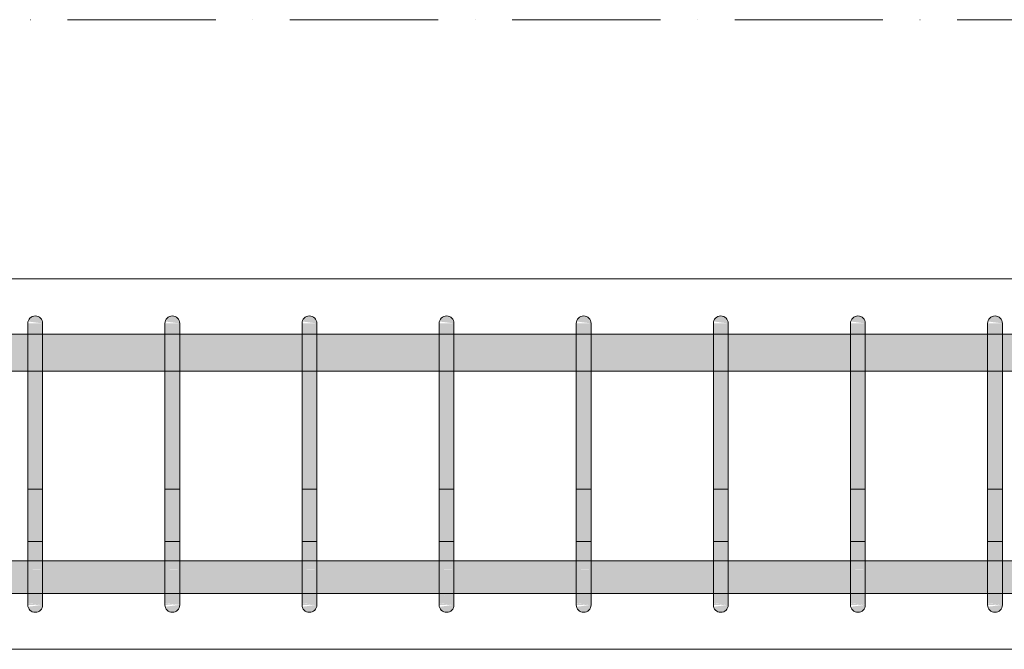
# Model space of a CAD drawing. Header units: millimetres. Extents: x -25607 to 9385, y 1894 to 10168.
# Tile 34 of 181: x -16933 to -16269, y 8670 to 9095. Entities that reach past the tile are written whole.
import ezdxf

# ---------------------------------------------------------------- set-up
doc = ezdxf.new("R2010")
doc.units = ezdxf.units.MM
doc.linetypes.add('Čerchovaná', pattern=[150, 100, -25, 0, -25])
for name, color, linetype, lineweight in [('A-FLOR-LEVL', 51, 'Continuous', 5), ('S-BEAM', 12, 'Continuous', 9), ('S-RBAR', 171, 'Continuous', 5)]:
    doc.layers.add(name, color=color, linetype=linetype, lineweight=lineweight)

msp = doc.modelspace()

# ---------------------------------------------------------------- hatches: boundary and pattern name
at = {"layer": 'S-RBAR'}
for points in [[(-16917.82, 8890), (-16917.99, 8891.29), (-16918.49, 8892.5), (-16919.28, 8893.54), (-16920.32, 8894.33), (-16921.52, 8894.83), (-16922.82, 8895), (-16924.11, 8894.83), (-16925.32, 8894.33), (-16926.35, 8893.54), (-16927.15, 8892.5), (-16927.65, 8891.29), (-16917.99, 8890.02)], [(-16825.27, 8890), (-16825.44, 8891.29), (-16825.94, 8892.5), (-16826.74, 8893.54), (-16827.77, 8894.33), (-16828.98, 8894.83), (-16830.27, 8895), (-16831.57, 8894.83), (-16832.77, 8894.33), (-16833.81, 8893.54), (-16834.6, 8892.5), (-16835.1, 8891.29), (-16825.44, 8890.02)], [(-16732.73, 8890), (-16732.9, 8891.29), (-16733.4, 8892.5), (-16734.19, 8893.54), (-16735.23, 8894.33), (-16736.43, 8894.83), (-16737.73, 8895), (-16739.02, 8894.83), (-16740.23, 8894.33), (-16741.26, 8893.54), (-16742.06, 8892.5), (-16742.56, 8891.29), (-16732.9, 8890.02)], [(-16640.18, 8890), (-16640.35, 8891.29), (-16640.85, 8892.5), (-16641.65, 8893.54), (-16642.68, 8894.33), (-16643.89, 8894.83), (-16645.18, 8895), (-16646.48, 8894.83), (-16647.68, 8894.33), (-16648.72, 8893.54), (-16649.51, 8892.5), (-16650.01, 8891.29), (-16640.35, 8890.02)], [(-16547.64, 8890), (-16547.81, 8891.29), (-16548.31, 8892.5), (-16549.1, 8893.54), (-16550.14, 8894.33), (-16551.34, 8894.83), (-16552.64, 8895), (-16553.93, 8894.83), (-16555.14, 8894.33), (-16556.17, 8893.54), (-16556.97, 8892.5), (-16557.47, 8891.29), (-16547.81, 8890.02)], [(-16455.09, 8890), (-16455.26, 8891.29), (-16455.76, 8892.5), (-16456.56, 8893.54), (-16457.59, 8894.33), (-16458.8, 8894.83), (-16460.09, 8895), (-16461.38, 8894.83), (-16462.59, 8894.33), (-16463.63, 8893.54), (-16464.42, 8892.5), (-16464.92, 8891.29), (-16455.26, 8890.02)], [(-16362.55, 8890), (-16362.72, 8891.29), (-16363.22, 8892.5), (-16364.01, 8893.54), (-16365.05, 8894.33), (-16366.25, 8894.83), (-16367.55, 8895), (-16368.84, 8894.83), (-16370.05, 8894.33), (-16371.08, 8893.54), (-16371.88, 8892.5), (-16372.38, 8891.29), (-16362.72, 8890.02)], [(-16270, 8890), (-16270.17, 8891.29), (-16270.67, 8892.5), (-16271.46, 8893.54), (-16272.5, 8894.33), (-16273.71, 8894.83), (-16275, 8895), (-16276.29, 8894.83), (-16277.5, 8894.33), (-16278.54, 8893.54), (-16279.33, 8892.5), (-16279.83, 8891.29), (-16270.17, 8890.02)], [(-16917.82, 8865), (-16917.82, 8890), (-16927.82, 8890), (-16927.82, 8865)], [(-16825.27, 8865), (-16825.27, 8890), (-16835.27, 8890), (-16835.27, 8865)], [(-16732.73, 8865), (-16732.73, 8890), (-16742.73, 8890), (-16742.73, 8865)], [(-16640.18, 8865), (-16640.18, 8890), (-16650.18, 8890), (-16650.18, 8865)], [(-16547.64, 8865), (-16547.64, 8890), (-16557.64, 8890), (-16557.64, 8865)], [(-16455.09, 8865), (-16455.09, 8890), (-16465.09, 8890), (-16465.09, 8865)], [(-16362.55, 8865), (-16362.55, 8890), (-16372.55, 8890), (-16372.55, 8865)], [(-16270, 8865), (-16270, 8890), (-16280, 8890), (-16280, 8865)], [(-16927.82, 8725), (-16917.82, 8725), (-16917.82, 8865), (-16927.82, 8865), (-16927.82, 8741.44)], [(-16826.57, 8725), (-16825.27, 8725), (-16825.27, 8865), (-16835.27, 8865), (-16835.27, 8725)], [(-16742.73, 8725), (-16732.73, 8725), (-16732.73, 8865), (-16742.73, 8865), (-16742.73, 8741.44)], [(-16650.18, 8725), (-16640.18, 8725), (-16640.18, 8865), (-16650.18, 8865), (-16650.18, 8741.44)], [(-16556.51, 8725), (-16547.64, 8725), (-16547.64, 8865), (-16557.64, 8865), (-16557.64, 8725)], [(-16465.09, 8725), (-16455.09, 8725), (-16455.09, 8865), (-16465.09, 8865), (-16465.09, 8741.44)], [(-16363.61, 8725), (-16362.55, 8725), (-16362.55, 8865), (-16372.55, 8865), (-16372.55, 8725)], [(-16280, 8725), (-16270, 8725), (-16270, 8865), (-16280, 8865), (-16280, 8741.44)], [(-16922.82, 8695), (-16921.52, 8695.17), (-16920.32, 8695.67), (-16919.28, 8696.46), (-16918.49, 8697.5), (-16917.99, 8698.71), (-16917.99, 8699.98), (-16927.65, 8698.71), (-16927.15, 8697.5), (-16926.35, 8696.46), (-16925.32, 8695.67), (-16924.11, 8695.17)], [(-16830.27, 8695), (-16828.98, 8695.17), (-16827.77, 8695.67), (-16826.57, 8696.68), (-16825.94, 8697.5), (-16825.44, 8698.71), (-16825.44, 8699.98), (-16835.1, 8698.71), (-16834.6, 8697.5), (-16833.81, 8696.46), (-16832.77, 8695.67), (-16831.57, 8695.17)], [(-16737.73, 8695), (-16736.43, 8695.17), (-16735.23, 8695.67), (-16734.19, 8696.46), (-16733.4, 8697.5), (-16732.9, 8698.71), (-16732.9, 8699.98), (-16742.56, 8698.71), (-16742.06, 8697.5), (-16741.26, 8696.46), (-16740.23, 8695.67), (-16739.02, 8695.17)], [(-16645.18, 8695), (-16643.89, 8695.17), (-16642.68, 8695.67), (-16641.65, 8696.46), (-16640.85, 8697.5), (-16640.35, 8698.71), (-16640.35, 8699.98), (-16650.01, 8698.71), (-16649.51, 8697.5), (-16648.72, 8696.46), (-16647.68, 8695.67), (-16646.48, 8695.17)], [(-16552.64, 8695), (-16551.34, 8695.17), (-16550.14, 8695.67), (-16549.1, 8696.46), (-16548.31, 8697.5), (-16547.81, 8698.71), (-16547.81, 8699.98), (-16557.47, 8698.71), (-16556.51, 8696.91), (-16556.17, 8696.46), (-16555.14, 8695.67), (-16553.93, 8695.17)], [(-16460.09, 8695), (-16458.8, 8695.17), (-16457.59, 8695.67), (-16456.56, 8696.46), (-16455.76, 8697.5), (-16455.26, 8698.71), (-16455.26, 8699.98), (-16464.92, 8698.71), (-16464.42, 8697.5), (-16463.63, 8696.46), (-16462.59, 8695.67), (-16461.38, 8695.17)], [(-16367.55, 8695), (-16366.25, 8695.17), (-16365.05, 8695.67), (-16363.61, 8696.98), (-16363.22, 8697.5), (-16362.72, 8698.71), (-16362.55, 8700), (-16372.38, 8698.71), (-16371.88, 8697.5), (-16371.08, 8696.46), (-16370.05, 8695.67), (-16368.84, 8695.17)], [(-16275, 8695), (-16273.71, 8695.17), (-16272.5, 8695.67), (-16271.46, 8696.46), (-16270.67, 8697.5), (-16270.17, 8698.71), (-16270.17, 8699.98), (-16279.83, 8698.71), (-16279.33, 8697.5), (-16278.54, 8696.46), (-16277.5, 8695.67), (-16276.29, 8695.17)]]:
    msp.add_hatch(color=7, dxfattribs=at).paths.add_polyline_path(points)
h = msp.add_hatch(color=7, dxfattribs=at)
h.paths.add_polyline_path([(-21152.5, 8857.8), (-21003.57, 8857.8), (-21003.57, 8882.8), (-21152.5, 8882.8), (-21152.5, 8863.81)])
h.paths.add_polyline_path([(-20993.57, 8857.8), (-20814.64, 8857.8), (-20814.64, 8882.8), (-20993.57, 8882.8), (-20993.57, 8863.81)])
h.paths.add_polyline_path([(-17684.1, 8857.8), (-17684.1, 8882.8), (-17722.49, 8882.8), (-17722.49, 8857.8), (-17713.9, 8857.8)])
h.paths.add_polyline_path([(-15707.76, 8857.8), (-15577.5, 8857.8), (-15577.5, 8882.8), (-15731.67, 8882.8), (-15731.67, 8857.8)])
h.paths.add_polyline_path([(-17674.1, 8857.8), (-17635.71, 8857.8), (-17635.71, 8882.8), (-17674.1, 8882.8), (-17674.1, 8863.81)])
h.paths.add_polyline_path([(-20804.64, 8857.8), (-20625.71, 8857.8), (-20625.71, 8882.8), (-20804.64, 8882.8), (-20804.64, 8863.81)])
h.paths.add_polyline_path([(-17587.32, 8857.8), (-17587.32, 8882.8), (-17625.71, 8882.8), (-17625.71, 8857.8)])
h.paths.add_polyline_path([(-17577.32, 8857.8), (-17538.93, 8857.8), (-17538.93, 8882.8), (-17577.32, 8882.8), (-17577.32, 8863.81)])
h.paths.add_polyline_path([(-17780.88, 8857.8), (-17780.88, 8882.8), (-17819.27, 8882.8), (-17819.27, 8857.8), (-17791.06, 8857.8)])
h.paths.add_polyline_path([(-17732.49, 8857.8), (-17732.49, 8882.8), (-17770.88, 8882.8), (-17770.88, 8857.8)])
h.paths.add_polyline_path([(-17829.27, 8857.8), (-17829.27, 8882.8), (-17867.66, 8882.8), (-17867.66, 8857.8)])
h.paths.add_polyline_path([(-17480.54, 8857.8), (-17390.54, 8857.8), (-17390.54, 8882.8), (-17480.54, 8882.8), (-17480.54, 8863.81)])
h.paths.add_polyline_path([(-17528.93, 8857.8), (-17490.54, 8857.8), (-17490.54, 8882.8), (-17528.93, 8882.8), (-17528.93, 8863.81)])
h.paths.add_polyline_path([(-20615.71, 8857.8), (-20436.79, 8857.8), (-20436.79, 8882.8), (-20615.71, 8882.8), (-20615.71, 8863.81)])
h.paths.add_polyline_path([(-20426.79, 8857.8), (-20247.86, 8857.8), (-20247.86, 8882.8), (-20426.79, 8882.8), (-20426.79, 8863.81)])
h.paths.add_polyline_path([(-20237.86, 8857.8), (-20058.93, 8857.8), (-20058.93, 8882.8), (-20237.86, 8882.8), (-20237.86, 8863.81)])
h.paths.add_polyline_path([(-20048.93, 8857.8), (-19870, 8857.8), (-19870, 8882.8), (-20048.93, 8882.8), (-20048.93, 8863.81)])
h.paths.add_polyline_path([(-17288, 8857.8), (-17205.45, 8857.8), (-17205.45, 8882.8), (-17288, 8882.8), (-17288, 8863.81)])
h.paths.add_polyline_path([(-17380.54, 8857.8), (-17298, 8857.8), (-17298, 8882.8), (-17380.54, 8882.8), (-17380.54, 8863.81)])
h.paths.add_polyline_path([(-17102.91, 8857.8), (-17020.36, 8857.8), (-17020.36, 8882.8), (-17102.91, 8882.8), (-17102.91, 8863.81)])
h.paths.add_polyline_path([(-17195.45, 8857.8), (-17112.91, 8857.8), (-17112.91, 8882.8), (-17195.45, 8882.8), (-17195.45, 8863.81)])
h.paths.add_polyline_path([(-17010.36, 8857.8), (-16927.82, 8857.8), (-16927.82, 8882.8), (-17010.36, 8882.8), (-17010.36, 8863.81)])
h.paths.add_polyline_path([(-17974.44, 8857.8), (-17974.44, 8882.8), (-18012.83, 8882.8), (-18012.83, 8857.8)])
h.paths.add_polyline_path([(-17926.05, 8857.8), (-17926.05, 8882.8), (-17964.44, 8882.8), (-17964.44, 8857.8)])
h.paths.add_polyline_path([(-17877.66, 8857.8), (-17877.66, 8882.8), (-17916.05, 8882.8), (-17916.05, 8857.8)])
h.paths.add_polyline_path([(-18168, 8857.8), (-18168, 8882.8), (-18206.38, 8882.8), (-18206.38, 8857.8), (-18176.86, 8857.8)])
h.paths.add_polyline_path([(-19860, 8857.8), (-19670, 8857.8), (-19670, 8882.8), (-19860, 8882.8), (-19860, 8863.81)])
h.paths.add_polyline_path([(-18158, 8857.8), (-18119.61, 8857.8), (-18119.61, 8882.8), (-18158, 8882.8), (-18158, 8863.81)])
h.paths.add_polyline_path([(-19567.45, 8857.8), (-19484.91, 8857.8), (-19484.91, 8882.8), (-19567.45, 8882.8), (-19567.45, 8863.81)])
h.paths.add_polyline_path([(-19660, 8857.8), (-19577.45, 8857.8), (-19577.45, 8882.8), (-19660, 8882.8), (-19660, 8863.81)])
h.paths.add_polyline_path([(-15741.67, 8857.8), (-15741.67, 8882.8), (-15900.83, 8882.8), (-15900.83, 8857.8), (-15862.08, 8857.8)])
h.paths.add_polyline_path([(-15910.83, 8857.8), (-15910.83, 8882.8), (-16070, 8882.8), (-16070, 8857.8), (-16016.39, 8857.8)])
h.paths.add_polyline_path([(-16080, 8857.8), (-16080, 8882.8), (-16270, 8882.8), (-16270, 8857.8), (-16170.71, 8857.8)])
h.paths.add_polyline_path([(-16280, 8857.8), (-16280, 8882.8), (-16362.55, 8882.8), (-16362.55, 8857.8), (-16325.03, 8857.8)])
h.paths.add_polyline_path([(-18071.22, 8857.8), (-18071.22, 8882.8), (-18109.61, 8882.8), (-18109.61, 8857.8)])
h.paths.add_polyline_path([(-19474.91, 8857.8), (-19392.36, 8857.8), (-19392.36, 8882.8), (-19474.91, 8882.8), (-19474.91, 8863.81)])
h.paths.add_polyline_path([(-18022.83, 8857.8), (-18022.83, 8882.8), (-18061.22, 8882.8), (-18061.22, 8857.8)])
h.paths.add_polyline_path([(-18313.16, 8857.8), (-18313.16, 8882.8), (-18351.55, 8882.8), (-18351.55, 8857.8), (-18331.18, 8857.8)])
h.paths.add_polyline_path([(-18264.77, 8857.8), (-18264.77, 8882.8), (-18303.16, 8882.8), (-18303.16, 8857.8)])
h.paths.add_polyline_path([(-18216.38, 8857.8), (-18216.38, 8882.8), (-18254.77, 8882.8), (-18254.77, 8857.8)])
h.paths.add_polyline_path([(-18458.33, 8857.8), (-18458.33, 8882.8), (-18549.46, 8882.8), (-18549.46, 8857.8), (-18485.49, 8857.8)])
h.paths.add_polyline_path([(-18409.94, 8857.8), (-18409.94, 8882.8), (-18448.33, 8882.8), (-18448.33, 8857.8)])
h.paths.add_polyline_path([(-16825.27, 8857.8), (-16742.73, 8857.8), (-16742.73, 8882.8), (-16825.27, 8882.8), (-16825.27, 8863.81)])
h.paths.add_polyline_path([(-16917.82, 8857.8), (-16835.27, 8857.8), (-16835.27, 8882.8), (-16917.82, 8882.8), (-16917.82, 8863.81)])
h.paths.add_polyline_path([(-16640.18, 8857.8), (-16557.64, 8857.8), (-16557.64, 8882.8), (-16640.18, 8882.8), (-16640.18, 8863.81)])
h.paths.add_polyline_path([(-16732.73, 8857.8), (-16650.18, 8857.8), (-16650.18, 8882.8), (-16732.73, 8882.8), (-16732.73, 8863.81)])
h.paths.add_polyline_path([(-19289.82, 8857.8), (-19207.27, 8857.8), (-19207.27, 8882.8), (-19289.82, 8882.8), (-19289.82, 8863.81)])
h.paths.add_polyline_path([(-19382.36, 8857.8), (-19299.82, 8857.8), (-19299.82, 8882.8), (-19382.36, 8882.8), (-19382.36, 8863.81)])
h.paths.add_polyline_path([(-19104.73, 8857.8), (-19022.18, 8857.8), (-19022.18, 8882.8), (-19104.73, 8882.8), (-19104.73, 8863.81)])
h.paths.add_polyline_path([(-19197.27, 8857.8), (-19114.73, 8857.8), (-19114.73, 8882.8), (-19197.27, 8882.8), (-19197.27, 8863.81)])
h.paths.add_polyline_path([(-16547.64, 8857.8), (-16465.09, 8857.8), (-16465.09, 8882.8), (-16547.64, 8882.8), (-16547.64, 8863.81)])
h.paths.add_polyline_path([(-19012.18, 8857.8), (-18929.64, 8857.8), (-18929.64, 8882.8), (-19012.18, 8882.8), (-19012.18, 8863.81)])
h.paths.add_polyline_path([(-18827.09, 8857.8), (-18744.55, 8857.8), (-18744.55, 8882.8), (-18827.09, 8882.8), (-18827.09, 8863.81)])
h.paths.add_polyline_path([(-18919.64, 8857.8), (-18837.09, 8857.8), (-18837.09, 8882.8), (-18919.64, 8882.8), (-18919.64, 8863.81)])
h.paths.add_polyline_path([(-16455.09, 8857.8), (-16372.55, 8857.8), (-16372.55, 8882.8), (-16455.09, 8882.8), (-16455.09, 8863.81)])
h.paths.add_polyline_path([(-18399.94, 8857.8), (-18361.55, 8857.8), (-18361.55, 8882.8), (-18399.94, 8882.8), (-18399.94, 8863.81)])
h.paths.add_polyline_path([(-18559.46, 8857.8), (-18559.46, 8882.8), (-18642, 8882.8), (-18642, 8857.8), (-18639.81, 8857.8)])
h.paths.add_polyline_path([(-18652, 8857.8), (-18652, 8882.8), (-18734.55, 8882.8), (-18734.55, 8857.8)])
h = msp.add_hatch(color=7, dxfattribs=at)
h.paths.add_polyline_path([(-17960, 8707.64), (-17926.05, 8707.92), (-17926.05, 8729.64), (-17960, 8729.64), (-17960, 8710.85)])
h.paths.add_polyline_path([(-17173.79, 8707.64), (-17112.91, 8707.92), (-17112.91, 8729.64), (-17195.45, 8729.64), (-17195.45, 8707.64)])
h.paths.add_polyline_path([(-14217.18, 8707.64), (-14217.18, 8729.64), (-14299.73, 8729.64), (-14299.73, 8707.64), (-14241.73, 8707.64)])
h.paths.add_polyline_path([(-13175, 8707.64), (-13175, 8729.64), (-13207.83, 8729.64), (-13207.83, 8707.64), (-13200.08, 8707.64)])
h.paths.add_polyline_path([(-17102.91, 8707.64), (-17020.36, 8707.92), (-17020.36, 8729.64), (-17102.91, 8729.64), (-17102.91, 8707.92)])
h.paths.add_polyline_path([(-17916.05, 8707.64), (-17877.66, 8707.92), (-17877.66, 8729.64), (-17916.05, 8729.64), (-17916.05, 8707.92)])
h.paths.add_polyline_path([(-14207.18, 8707.64), (-14124.64, 8707.92), (-14124.64, 8729.64), (-14207.18, 8729.64), (-14207.18, 8707.92)])
h.paths.add_polyline_path([(-17752.48, 8707.64), (-17732.49, 8707.92), (-17732.49, 8729.64), (-17770.88, 8729.64), (-17770.88, 8707.64)])
h.paths.add_polyline_path([(-17010.36, 8707.64), (-16927.82, 8707.92), (-16927.82, 8729.64), (-17010.36, 8729.64), (-17010.36, 8707.92)])
h.paths.add_polyline_path([(-13238.66, 8707.64), (-13217.83, 8707.92), (-13217.83, 8729.64), (-13256.22, 8729.64), (-13256.22, 8707.64)])
h.paths.add_polyline_path([(-14309.73, 8707.64), (-14309.73, 8729.64), (-14392.27, 8729.64), (-14392.27, 8707.64), (-14318.89, 8707.64)])
h.paths.add_polyline_path([(-16917.82, 8707.64), (-16835.27, 8707.92), (-16835.27, 8729.64), (-16917.82, 8729.64), (-16917.82, 8707.92)])
h.paths.add_polyline_path([(-17205.45, 8707.64), (-17205.45, 8729.64), (-17288, 8729.64), (-17288, 8707.64), (-17212.36, 8707.64)])
h.paths.add_polyline_path([(-13277.24, 8707.64), (-13266.22, 8707.92), (-13266.22, 8729.64), (-13304.61, 8729.64), (-13304.61, 8707.64)])
h.paths.add_polyline_path([(-17684.1, 8707.64), (-17684.1, 8729.64), (-17722.49, 8729.64), (-17722.49, 8707.64), (-17713.9, 8707.64)])
h.paths.add_polyline_path([(-14114.64, 8707.64), (-14032.09, 8707.92), (-14032.09, 8729.64), (-14114.64, 8729.64), (-14114.64, 8707.92)])
h.paths.add_polyline_path([(-16825.27, 8707.64), (-16742.73, 8707.92), (-16742.73, 8729.64), (-16825.27, 8729.64), (-16825.27, 8707.92)])
h.paths.add_polyline_path([(-16732.73, 8707.64), (-16650.18, 8707.92), (-16650.18, 8729.64), (-16732.73, 8729.64), (-16732.73, 8707.92)])
h.paths.add_polyline_path([(-13315.82, 8707.64), (-13314.61, 8707.92), (-13314.61, 8729.64), (-13353, 8729.64), (-13353, 8707.64)])
h.paths.add_polyline_path([(-14402.27, 8707.64), (-14402.27, 8729.64), (-14484.82, 8729.64), (-14484.82, 8707.64), (-14434.63, 8707.64)])
h.paths.add_polyline_path([(-16640.18, 8707.64), (-16557.64, 8707.92), (-16557.64, 8729.64), (-16640.18, 8729.64), (-16640.18, 8707.92)])
h.paths.add_polyline_path([(-17674.1, 8707.64), (-17635.71, 8707.92), (-17635.71, 8729.64), (-17674.1, 8729.64), (-17674.1, 8707.92)])
h.paths.add_polyline_path([(-14494.82, 8707.64), (-14494.82, 8729.64), (-14577.36, 8729.64), (-14577.36, 8707.64), (-14511.79, 8707.64)])
h.paths.add_polyline_path([(-13392.98, 8707.64), (-13363, 8707.92), (-13363, 8729.64), (-13401.38, 8729.64), (-13401.38, 8707.64)])
h.paths.add_polyline_path([(-17625.71, 8707.64), (-17587.32, 8707.92), (-17587.32, 8729.64), (-17625.71, 8729.64), (-17625.71, 8707.92)])
h.paths.add_polyline_path([(-14587.36, 8707.64), (-14587.36, 8729.64), (-14669.91, 8729.64), (-14669.91, 8707.64), (-14588.95, 8707.64)])
h.paths.add_polyline_path([(-16547.64, 8707.64), (-16465.09, 8707.92), (-16465.09, 8729.64), (-16547.64, 8729.64), (-16547.64, 8707.92)])
h.paths.add_polyline_path([(-17298, 8707.64), (-17298, 8729.64), (-17380.54, 8729.64), (-17380.54, 8707.64), (-17328.1, 8707.64)])
h.paths.add_polyline_path([(-14022.09, 8707.64), (-13939.55, 8707.92), (-13939.55, 8729.64), (-14022.09, 8729.64), (-14022.09, 8707.92)])
h.paths.add_polyline_path([(-16455.09, 8707.64), (-16372.55, 8707.92), (-16372.55, 8729.64), (-16455.09, 8729.64), (-16455.09, 8707.92)])
h.paths.add_polyline_path([(-13431.56, 8707.64), (-13411.38, 8707.92), (-13411.38, 8729.64), (-13449.77, 8729.64), (-13449.77, 8707.64)])
h.paths.add_polyline_path([(-14679.91, 8707.64), (-14679.91, 8729.64), (-14762.45, 8729.64), (-14762.45, 8707.64), (-14704.69, 8707.64)])
h.paths.add_polyline_path([(-16362.55, 8707.64), (-16280, 8707.92), (-16280, 8729.64), (-16362.55, 8729.64), (-16362.55, 8707.92)])
h.paths.add_polyline_path([(-13470.14, 8707.64), (-13459.77, 8707.92), (-13459.77, 8729.64), (-13498.16, 8729.64), (-13498.16, 8707.64)])
h.paths.add_polyline_path([(-14772.45, 8707.64), (-14772.45, 8729.64), (-14855, 8729.64), (-14855, 8707.64), (-14781.84, 8707.64)])
h.paths.add_polyline_path([(-16270, 8707.64), (-16080, 8707.92), (-16080, 8729.64), (-16270, 8729.64), (-16270, 8707.92)])
h.paths.add_polyline_path([(-17791.06, 8707.64), (-17780.88, 8707.92), (-17780.88, 8729.64), (-17819.27, 8729.64), (-17819.27, 8707.64)])
h.paths.add_polyline_path([(-17390.54, 8707.64), (-17390.54, 8729.64), (-17480.54, 8729.64), (-17480.54, 8707.64), (-17405.26, 8707.64)])
h.paths.add_polyline_path([(-13508.72, 8707.64), (-13508.16, 8707.92), (-13508.16, 8729.64), (-13546.55, 8729.64), (-13546.55, 8707.64)])
h.paths.add_polyline_path([(-16070, 8707.64), (-15910.83, 8707.92), (-15910.83, 8729.64), (-16070, 8729.64), (-16070, 8707.92)])
h.paths.add_polyline_path([(-17577.32, 8707.64), (-17538.93, 8707.92), (-17538.93, 8729.64), (-17577.32, 8729.64), (-17577.32, 8707.92)])
h.paths.add_polyline_path([(-13929.55, 8707.64), (-13847, 8707.92), (-13847, 8729.64), (-13929.55, 8729.64), (-13929.55, 8707.92)])
h.paths.add_polyline_path([(-13585.87, 8707.64), (-13556.55, 8707.92), (-13556.55, 8729.64), (-13594.94, 8729.64), (-13594.94, 8707.64)])
h.paths.add_polyline_path([(-14865, 8707.64), (-14865, 8729.64), (-15055, 8729.64), (-15055, 8707.64), (-14897.58, 8707.64)])
h.paths.add_polyline_path([(-17867.66, 8707.64), (-17829.27, 8707.92), (-17829.27, 8729.64), (-17867.66, 8729.64), (-17867.66, 8707.92)])
h.paths.add_polyline_path([(-15900.83, 8707.64), (-15741.67, 8707.92), (-15741.67, 8729.64), (-15900.83, 8729.64), (-15900.83, 8707.92)])
h.paths.add_polyline_path([(-13624.45, 8707.64), (-13604.94, 8707.92), (-13604.94, 8729.64), (-13643.33, 8729.64), (-13643.33, 8707.64)])
h.paths.add_polyline_path([(-13837, 8707.64), (-13754.46, 8707.92), (-13754.46, 8729.64), (-13837, 8729.64), (-13837, 8707.92)])
h.paths.add_polyline_path([(-15731.67, 8707.64), (-15572.5, 8707.92), (-15572.5, 8729.64), (-15731.67, 8729.64), (-15731.67, 8707.92)])
h.paths.add_polyline_path([(-15065, 8707.64), (-15065, 8729.64), (-15224.17, 8729.64), (-15224.17, 8707.64), (-15090.48, 8707.64)])
h.paths.add_polyline_path([(-17521, 8707.64), (-17490.54, 8707.92), (-17490.54, 8729.64), (-17528.93, 8729.64), (-17528.93, 8707.64)])
h.paths.add_polyline_path([(-13663.03, 8707.64), (-13653.33, 8707.92), (-13653.33, 8729.64), (-13744.46, 8729.64), (-13744.46, 8707.64), (-13701.61, 8707.64)])
h.paths.add_polyline_path([(-15234.17, 8707.64), (-15234.17, 8729.64), (-15393.33, 8729.64), (-15393.33, 8707.64), (-15244.8, 8707.64)])
h.paths.add_polyline_path([(-15562.5, 8707.64), (-15403.33, 8707.92), (-15403.33, 8729.64), (-15562.5, 8729.64), (-15562.5, 8707.92)])
h = msp.add_hatch(color=7, dxfattribs=at)
h.paths.add_polyline_path([(-16917.82, 8703.08), (-16917.82, 8703.74), (-16919.17, 8703.89), (-16920.02, 8703.51)])
h.paths.add_polyline_path([(-16923.31, 8705.53), (-16924.99, 8707.49), (-16927.82, 8707.92), (-16927.82, 8706.75)])
h.paths.add_polyline_path([(-16917.82, 8711.72), (-16917.82, 8713.44), (-16927.82, 8715.43), (-16923.09, 8711.91)])
h.paths.add_polyline_path([(-16927.82, 8724.03), (-16917.82, 8724.24), (-16917.82, 8725), (-16927.82, 8725)])
h = msp.add_hatch(color=7, dxfattribs=at)
h.paths.add_polyline_path([(-16917.82, 8700), (-16917.82, 8703.08), (-16920.02, 8703.51), (-16919.17, 8703.89), (-16917.82, 8703.74), (-16917.82, 8711.72), (-16922.35, 8711.99), (-16927.82, 8715.43), (-16927.82, 8708.15), (-16924.85, 8707.32), (-16923.31, 8705.53), (-16927.82, 8706.75), (-16927.65, 8700.99), (-16925.73, 8700.85), (-16921.52, 8700.4)])
h.paths.add_polyline_path([(-16922.82, 8700), (-16917.82, 8700), (-16927.82, 8700.85), (-16927.65, 8700)])
h.paths.add_polyline_path([(-16917.82, 8713.44), (-16917.82, 8724.24), (-16919.85, 8724.03), (-16927.82, 8724.03), (-16927.82, 8715.43)])
h = msp.add_hatch(color=7, dxfattribs=at)
h.paths.add_polyline_path([(-16825.27, 8703.08), (-16825.27, 8703.74), (-16826.63, 8703.89), (-16827.47, 8703.51), (-16826.57, 8703.33)])
h.paths.add_polyline_path([(-16830.76, 8705.53), (-16832.45, 8707.49), (-16835.27, 8707.92), (-16835.27, 8706.75)])
h.paths.add_polyline_path([(-16825.27, 8711.72), (-16825.27, 8713.44), (-16835.27, 8715.43), (-16830.55, 8711.91), (-16826.57, 8711.77)])
h.paths.add_polyline_path([(-16835.27, 8724.03), (-16825.27, 8724.24), (-16825.27, 8725), (-16835.27, 8725)])
h = msp.add_hatch(color=7, dxfattribs=at)
h.paths.add_polyline_path([(-16825.27, 8700), (-16825.27, 8703.08), (-16827.47, 8703.51), (-16826.57, 8703.88), (-16825.27, 8703.74), (-16825.27, 8711.72), (-16829.8, 8711.99), (-16835.27, 8715.43), (-16835.27, 8708.15), (-16832.3, 8707.32), (-16830.76, 8705.53), (-16835.27, 8706.75), (-16835.1, 8700.99), (-16833.19, 8700.85), (-16826.57, 8700.14)])
h.paths.add_polyline_path([(-16835.1, 8700), (-16826.57, 8700.11), (-16835.27, 8700.85), (-16835.27, 8700)])
h.paths.add_polyline_path([(-16825.27, 8713.44), (-16825.27, 8724.24), (-16827.3, 8724.03), (-16835.27, 8724.03), (-16835.27, 8715.43), (-16826.57, 8713.7)])
h = msp.add_hatch(color=7, dxfattribs=at)
h.paths.add_polyline_path([(-16732.73, 8703.08), (-16732.73, 8703.74), (-16734.08, 8703.89), (-16734.93, 8703.51)])
h.paths.add_polyline_path([(-16738.22, 8705.53), (-16739.9, 8707.49), (-16742.73, 8707.92), (-16742.73, 8706.75)])
h.paths.add_polyline_path([(-16732.73, 8711.72), (-16732.73, 8713.44), (-16742.73, 8715.43), (-16738, 8711.91)])
h.paths.add_polyline_path([(-16742.73, 8724.03), (-16732.73, 8724.24), (-16732.73, 8725), (-16742.73, 8725)])
h = msp.add_hatch(color=7, dxfattribs=at)
h.paths.add_polyline_path([(-16732.73, 8700), (-16732.73, 8703.08), (-16734.93, 8703.51), (-16734.08, 8703.89), (-16732.73, 8703.74), (-16732.73, 8711.72), (-16737.26, 8711.99), (-16742.73, 8715.43), (-16742.73, 8708.15), (-16739.75, 8707.32), (-16738.22, 8705.53), (-16742.73, 8706.75), (-16742.56, 8700.99), (-16740.64, 8700.85), (-16736.43, 8700.4)])
h.paths.add_polyline_path([(-16737.73, 8700), (-16732.73, 8700), (-16742.73, 8700.85), (-16742.56, 8700)])
h.paths.add_polyline_path([(-16732.73, 8713.44), (-16732.73, 8724.24), (-16734.76, 8724.03), (-16742.73, 8724.03), (-16742.73, 8715.43)])
h = msp.add_hatch(color=7, dxfattribs=at)
h.paths.add_polyline_path([(-16640.18, 8703.08), (-16640.18, 8703.74), (-16641.54, 8703.89), (-16642.38, 8703.51)])
h.paths.add_polyline_path([(-16645.67, 8705.53), (-16647.36, 8707.49), (-16650.18, 8707.92), (-16650.18, 8706.75)])
h.paths.add_polyline_path([(-16640.18, 8711.72), (-16640.18, 8713.44), (-16650.18, 8715.43), (-16645.46, 8711.91)])
h.paths.add_polyline_path([(-16650.18, 8724.03), (-16640.18, 8724.24), (-16640.18, 8725), (-16650.18, 8725)])
h = msp.add_hatch(color=7, dxfattribs=at)
h.paths.add_polyline_path([(-16640.18, 8700), (-16640.18, 8703.08), (-16642.38, 8703.51), (-16641.54, 8703.89), (-16640.18, 8703.74), (-16640.18, 8711.72), (-16644.71, 8711.99), (-16650.18, 8715.43), (-16650.18, 8708.15), (-16647.21, 8707.32), (-16645.67, 8705.53), (-16650.18, 8706.75), (-16650.01, 8700.99), (-16648.09, 8700.85), (-16643.89, 8700.4)])
h.paths.add_polyline_path([(-16645.18, 8700), (-16640.18, 8700), (-16650.18, 8700.85), (-16650.01, 8700)])
h.paths.add_polyline_path([(-16640.18, 8713.44), (-16640.18, 8724.24), (-16642.21, 8724.03), (-16650.18, 8724.03), (-16650.18, 8715.43)])
h = msp.add_hatch(color=7, dxfattribs=at)
h.paths.add_polyline_path([(-16547.64, 8703.08), (-16547.64, 8703.74), (-16548.99, 8703.89), (-16549.84, 8703.51)])
h.paths.add_polyline_path([(-16553.13, 8705.53), (-16554.81, 8707.49), (-16557.64, 8708.15), (-16557.64, 8706.75), (-16556.51, 8706.45)])
h.paths.add_polyline_path([(-16547.64, 8711.72), (-16547.64, 8713.44), (-16557.64, 8715.43), (-16556.51, 8714.59), (-16552.91, 8711.91)])
h.paths.add_polyline_path([(-16557.64, 8724.03), (-16547.64, 8724.24), (-16547.64, 8725), (-16557.64, 8725)])
h = msp.add_hatch(color=7, dxfattribs=at)
h.paths.add_polyline_path([(-16547.64, 8700), (-16547.64, 8703.08), (-16549.84, 8703.51), (-16548.99, 8703.89), (-16547.64, 8703.74), (-16547.64, 8711.72), (-16552.17, 8711.99), (-16557.64, 8715.43), (-16557.64, 8708.15), (-16554.66, 8707.32), (-16553.13, 8705.53), (-16557.64, 8706.75), (-16557.47, 8700.99), (-16555.55, 8700.85), (-16551.34, 8700.4)])
h.paths.add_polyline_path([(-16556.51, 8700), (-16547.64, 8700), (-16557.64, 8700.85), (-16557.47, 8700)])
h.paths.add_polyline_path([(-16547.64, 8713.44), (-16547.64, 8724.24), (-16549.67, 8724.03), (-16557.64, 8724.03), (-16557.64, 8715.43), (-16556.51, 8715.21)])
h = msp.add_hatch(color=7, dxfattribs=at)
h.paths.add_polyline_path([(-16455.09, 8703.08), (-16455.09, 8703.74), (-16456.45, 8703.89), (-16457.29, 8703.51)])
h.paths.add_polyline_path([(-16460.58, 8705.53), (-16462.26, 8707.49), (-16465.09, 8707.92), (-16465.09, 8706.75)])
h.paths.add_polyline_path([(-16455.09, 8711.72), (-16455.09, 8713.44), (-16465.09, 8715.43), (-16460.37, 8711.91)])
h.paths.add_polyline_path([(-16457.12, 8724.03), (-16455.09, 8724.24), (-16455.09, 8725), (-16465.09, 8725), (-16465.09, 8724.03)])
h = msp.add_hatch(color=7, dxfattribs=at)
h.paths.add_polyline_path([(-16455.09, 8700), (-16455.09, 8703.08), (-16457.29, 8703.51), (-16456.45, 8703.89), (-16455.09, 8703.74), (-16455.09, 8711.72), (-16459.62, 8711.99), (-16465.09, 8715.43), (-16465.09, 8708.15), (-16462.12, 8707.32), (-16460.58, 8705.53), (-16465.09, 8706.75), (-16464.92, 8700.99), (-16463, 8700.85), (-16458.8, 8700.4)])
h.paths.add_polyline_path([(-16460.09, 8700), (-16455.09, 8700), (-16465.09, 8700.85), (-16464.92, 8700)])
h.paths.add_polyline_path([(-16455.09, 8713.44), (-16455.09, 8724.24), (-16457.12, 8724.03), (-16465.09, 8724.03), (-16465.09, 8715.43)])
h = msp.add_hatch(color=7, dxfattribs=at)
h.paths.add_polyline_path([(-16362.55, 8703.08), (-16362.55, 8703.74), (-16363.9, 8703.89), (-16364.75, 8703.51), (-16363.61, 8703.29)])
h.paths.add_polyline_path([(-16368.04, 8705.53), (-16369.72, 8707.49), (-16372.55, 8707.92), (-16372.55, 8706.75)])
h.paths.add_polyline_path([(-16362.55, 8711.72), (-16362.55, 8713.44), (-16372.55, 8715.43), (-16367.82, 8711.91), (-16363.61, 8711.76)])
h.paths.add_polyline_path([(-16372.55, 8724.03), (-16362.55, 8724.24), (-16362.55, 8725), (-16372.55, 8725)])
h = msp.add_hatch(color=7, dxfattribs=at)
h.paths.add_polyline_path([(-16362.55, 8700), (-16362.55, 8703.08), (-16364.75, 8703.51), (-16363.61, 8703.86), (-16362.55, 8703.74), (-16362.55, 8711.72), (-16367.08, 8711.99), (-16372.55, 8715.43), (-16372.55, 8708.15), (-16369.57, 8707.32), (-16368.04, 8705.53), (-16372.55, 8706.75), (-16372.38, 8700.99), (-16370.46, 8700.85), (-16363.61, 8700.11)])
h.paths.add_polyline_path([(-16363.61, 8700), (-16363.61, 8700.09), (-16372.55, 8700.85), (-16372.38, 8700), (-16366.25, 8700)])
h.paths.add_polyline_path([(-16362.55, 8713.44), (-16362.55, 8724.24), (-16364.57, 8724.03), (-16372.55, 8724.03), (-16372.55, 8715.43), (-16363.61, 8713.65)])
h = msp.add_hatch(color=7, dxfattribs=at)
h.paths.add_polyline_path([(-16270, 8703.08), (-16270, 8703.74), (-16271.36, 8703.89), (-16272.2, 8703.51)])
h.paths.add_polyline_path([(-16275.49, 8705.53), (-16277.17, 8707.49), (-16280, 8707.92), (-16280, 8706.75)])
h.paths.add_polyline_path([(-16270, 8711.72), (-16270, 8713.44), (-16280, 8715.43), (-16275.28, 8711.91)])
h.paths.add_polyline_path([(-16272.03, 8724.03), (-16270, 8724.24), (-16270, 8725), (-16280, 8725), (-16280, 8724.03)])
h = msp.add_hatch(color=7, dxfattribs=at)
h.paths.add_polyline_path([(-16270, 8700), (-16270, 8703.08), (-16272.2, 8703.51), (-16271.36, 8703.89), (-16270, 8703.74), (-16270, 8711.72), (-16274.53, 8711.99), (-16280, 8715.43), (-16280, 8708.15), (-16277.03, 8707.32), (-16275.49, 8705.53), (-16280, 8706.75), (-16279.83, 8700.99), (-16277.91, 8700.85), (-16273.71, 8700.4)])
h.paths.add_polyline_path([(-16275, 8700), (-16270, 8700), (-16280, 8700.85), (-16279.83, 8700)])
h.paths.add_polyline_path([(-16270, 8713.44), (-16270, 8724.24), (-16272.03, 8724.03), (-16280, 8724.03), (-16280, 8715.43)])

# ---------------------------------------------------------------- linework, layer by layer
at = {"layer": 'A-FLOR-LEVL', "linetype": 'Čerchovaná'}
msp.add_line((-25606.81, 9095), (-4574.67, 9095), dxfattribs=at)
at = {"layer": 'S-BEAM'}
for p, q in [((-13390, 8920), (-17745, 8920)), ((-13390, 8920), (-17745, 8920)), ((-17745, 8670), (-13390, 8670)), ((-13390, 8670), (-17745, 8670))]:
    msp.add_line(p, q, dxfattribs=at)
at = {"layer": 'S-RBAR'}
for p, q in [((-16927.82, 8865), (-16927.82, 8890)), ((-16927.82, 8865), (-16927.82, 8890)), ((-16917.82, 8865), (-16917.82, 8890)), ((-16917.82, 8865), (-16917.82, 8890)), ((-16835.27, 8865), (-16835.27, 8890)), ((-16835.27, 8865), (-16835.27, 8890)), ((-16825.27, 8865), (-16825.27, 8890)), ((-16825.27, 8865), (-16825.27, 8890)), ((-16742.73, 8865), (-16742.73, 8890)), ((-16742.73, 8865), (-16742.73, 8890)), ((-16732.73, 8865), (-16732.73, 8890)), ((-16732.73, 8865), (-16732.73, 8890)), ((-16650.18, 8865), (-16650.18, 8890)), ((-16650.18, 8865), (-16650.18, 8890)), ((-16640.18, 8865), (-16640.18, 8890)), ((-16640.18, 8865), (-16640.18, 8890)), ((-16557.64, 8865), (-16557.64, 8890)), ((-16557.64, 8865), (-16557.64, 8890)), ((-16547.64, 8865), (-16547.64, 8890)), ((-16547.64, 8865), (-16547.64, 8890)), ((-16465.09, 8865), (-16465.09, 8890)), ((-16465.09, 8865), (-16465.09, 8890)), ((-16455.09, 8865), (-16455.09, 8890)), ((-16455.09, 8865), (-16455.09, 8890)), ((-16372.55, 8865), (-16372.55, 8890)), ((-16372.55, 8865), (-16372.55, 8890)), ((-16362.55, 8865), (-16362.55, 8890)), ((-16362.55, 8865), (-16362.55, 8890)), ((-16280, 8865), (-16280, 8890)), ((-16280, 8865), (-16280, 8890)), ((-16270, 8865), (-16270, 8890)), ((-16270, 8865), (-16270, 8890)), ((-15577.5, 8882.8), (-21152.5, 8882.8)), ((-15577.5, 8882.8), (-21152.5, 8882.8)), ((-15577.5, 8882.8), (-21152.5, 8882.8)), ((-16927.82, 8725), (-16927.82, 8865)), ((-16927.82, 8865), (-16927.82, 8725)), ((-16917.82, 8725), (-16917.82, 8865)), ((-16917.82, 8865), (-16917.82, 8725)), ((-16835.27, 8725), (-16835.27, 8865)), ((-16835.27, 8865), (-16835.27, 8725)), ((-16825.27, 8725), (-16825.27, 8865)), ((-16825.27, 8865), (-16825.27, 8725)), ((-16742.73, 8725), (-16742.73, 8865)), ((-16742.73, 8865), (-16742.73, 8725)), ((-16732.73, 8725), (-16732.73, 8865)), ((-16732.73, 8865), (-16732.73, 8725)), ((-16650.18, 8725), (-16650.18, 8865)), ((-16650.18, 8865), (-16650.18, 8725)), ((-16640.18, 8725), (-16640.18, 8865)), ((-16640.18, 8865), (-16640.18, 8725)), ((-16557.64, 8725), (-16557.64, 8865)), ((-16557.64, 8865), (-16557.64, 8725)), ((-16547.64, 8725), (-16547.64, 8865)), ((-16547.64, 8865), (-16547.64, 8725)), ((-16465.09, 8725), (-16465.09, 8865)), ((-16465.09, 8865), (-16465.09, 8725)), ((-16455.09, 8725), (-16455.09, 8865)), ((-16455.09, 8865), (-16455.09, 8725)), ((-16372.55, 8725), (-16372.55, 8865)), ((-16372.55, 8865), (-16372.55, 8725)), ((-16362.55, 8725), (-16362.55, 8865)), ((-16362.55, 8865), (-16362.55, 8725)), ((-16280, 8725), (-16280, 8865)), ((-16280, 8865), (-16280, 8725)), ((-16270, 8725), (-16270, 8865)), ((-16270, 8865), (-16270, 8725)), ((-15577.5, 8857.8), (-21152.5, 8857.8)), ((-15577.5, 8857.8), (-21152.5, 8857.8)), ((-15577.5, 8857.8), (-21152.5, 8857.8)), ((-16927.82, 8778.03), (-16927.82, 8742.68)), ((-16927.82, 8778.03), (-16917.82, 8778.03)), ((-16917.82, 8778.03), (-16917.82, 8742.68)), ((-16835.27, 8778.03), (-16835.27, 8742.68)), ((-16835.27, 8778.03), (-16825.27, 8778.03)), ((-16825.27, 8778.03), (-16825.27, 8742.68)), ((-16742.73, 8778.03), (-16742.73, 8742.68)), ((-16742.73, 8778.03), (-16732.73, 8778.03)), ((-16732.73, 8778.03), (-16732.73, 8742.68)), ((-16650.18, 8778.03), (-16650.18, 8742.68)), ((-16650.18, 8778.03), (-16640.18, 8778.03)), ((-16640.18, 8778.03), (-16640.18, 8742.68)), ((-16557.64, 8778.03), (-16557.64, 8742.68)), ((-16557.64, 8778.03), (-16547.64, 8778.03)), ((-16547.64, 8778.03), (-16547.64, 8742.68)), ((-16465.09, 8778.03), (-16465.09, 8742.68)), ((-16465.09, 8778.03), (-16455.09, 8778.03)), ((-16455.09, 8778.03), (-16455.09, 8742.68)), ((-16372.55, 8778.03), (-16372.55, 8742.68)), ((-16372.55, 8778.03), (-16362.55, 8778.03)), ((-16362.55, 8778.03), (-16362.55, 8742.68)), ((-16280, 8778.03), (-16280, 8742.68)), ((-16280, 8778.03), (-16270, 8778.03)), ((-16270, 8778.03), (-16270, 8742.68)), ((-16927.82, 8700), (-16927.82, 8742.68)), ((-16917.82, 8742.68), (-16927.82, 8742.68)), ((-16927.82, 8707.32), (-16927.82, 8742.68)), ((-16917.82, 8700), (-16917.82, 8742.68)), ((-16917.82, 8707.32), (-16917.82, 8742.68)), ((-16835.27, 8700), (-16835.27, 8742.68)), ((-16825.27, 8742.68), (-16835.27, 8742.68)), ((-16835.27, 8707.32), (-16835.27, 8742.68)), ((-16825.27, 8700), (-16825.27, 8742.68)), ((-16825.27, 8707.32), (-16825.27, 8742.68)), ((-16742.73, 8700), (-16742.73, 8742.68)), ((-16732.73, 8742.68), (-16742.73, 8742.68)), ((-16742.73, 8707.32), (-16742.73, 8742.68)), ((-16732.73, 8700), (-16732.73, 8742.68)), ((-16732.73, 8707.32), (-16732.73, 8742.68)), ((-16650.18, 8700), (-16650.18, 8742.68)), ((-16640.18, 8742.68), (-16650.18, 8742.68)), ((-16650.18, 8707.32), (-16650.18, 8742.68)), ((-16640.18, 8700), (-16640.18, 8742.68)), ((-16640.18, 8707.32), (-16640.18, 8742.68)), ((-16557.64, 8700), (-16557.64, 8742.68)), ((-16547.64, 8742.68), (-16557.64, 8742.68)), ((-16557.64, 8707.32), (-16557.64, 8742.68)), ((-16547.64, 8700), (-16547.64, 8742.68)), ((-16547.64, 8707.32), (-16547.64, 8742.68)), ((-16465.09, 8700), (-16465.09, 8742.68)), ((-16455.09, 8742.68), (-16465.09, 8742.68)), ((-16465.09, 8707.32), (-16465.09, 8742.68)), ((-16455.09, 8700), (-16455.09, 8742.68)), ((-16455.09, 8707.32), (-16455.09, 8742.68)), ((-16372.55, 8700), (-16372.55, 8742.68)), ((-16362.55, 8742.68), (-16372.55, 8742.68)), ((-16372.55, 8707.32), (-16372.55, 8742.68)), ((-16362.55, 8700), (-16362.55, 8742.68)), ((-16362.55, 8707.32), (-16362.55, 8742.68)), ((-16280, 8700), (-16280, 8742.68)), ((-16270, 8742.68), (-16280, 8742.68)), ((-16280, 8707.32), (-16280, 8742.68)), ((-16270, 8700), (-16270, 8742.68)), ((-16270, 8707.32), (-16270, 8742.68)), ((-17960, 8729.64), (-13175, 8729.64)), ((-17960, 8729.64), (-13175, 8729.64)), ((-17960, 8729.64), (-13175, 8729.64)), ((-16927.82, 8700), (-16927.82, 8725)), ((-16927.82, 8707.32), (-16927.82, 8725)), ((-16917.82, 8700), (-16917.82, 8725)), ((-16917.82, 8700), (-16917.82, 8725)), ((-16835.27, 8700), (-16835.27, 8725)), ((-16835.27, 8707.32), (-16835.27, 8725)), ((-16825.27, 8700), (-16825.27, 8725)), ((-16825.27, 8700), (-16825.27, 8725)), ((-16742.73, 8700), (-16742.73, 8725)), ((-16742.73, 8707.32), (-16742.73, 8725)), ((-16732.73, 8700), (-16732.73, 8725)), ((-16732.73, 8700), (-16732.73, 8725)), ((-16650.18, 8700), (-16650.18, 8725)), ((-16650.18, 8707.32), (-16650.18, 8725)), ((-16640.18, 8700), (-16640.18, 8725)), ((-16640.18, 8700), (-16640.18, 8725)), ((-16557.64, 8700), (-16557.64, 8725)), ((-16557.64, 8707.32), (-16557.64, 8725)), ((-16547.64, 8700), (-16547.64, 8725)), ((-16547.64, 8700), (-16547.64, 8725)), ((-16465.09, 8700), (-16465.09, 8725)), ((-16465.09, 8707.32), (-16465.09, 8725)), ((-16455.09, 8700), (-16455.09, 8725)), ((-16455.09, 8700), (-16455.09, 8725)), ((-16372.55, 8700), (-16372.55, 8725)), ((-16372.55, 8707.32), (-16372.55, 8725)), ((-16362.55, 8700), (-16362.55, 8725)), ((-16362.55, 8700), (-16362.55, 8725)), ((-16280, 8700), (-16280, 8725)), ((-16280, 8707.32), (-16280, 8725)), ((-16270, 8700), (-16270, 8725)), ((-16270, 8700), (-16270, 8725)), ((-17960, 8707.64), (-13175, 8707.64)), ((-17960, 8707.64), (-13175, 8707.64)), ((-17960, 8707.64), (-13175, 8707.64)), ((-16927.82, 8700.85), (-16927.82, 8707.32)), ((-16927.82, 8700.85), (-16927.82, 8707.32)), ((-16917.82, 8700), (-16917.82, 8707.32)), ((-16835.27, 8700.85), (-16835.27, 8707.32)), ((-16835.27, 8700.85), (-16835.27, 8707.32)), ((-16825.27, 8700), (-16825.27, 8707.32)), ((-16742.73, 8700.85), (-16742.73, 8707.32)), ((-16742.73, 8700.85), (-16742.73, 8707.32)), ((-16732.73, 8700), (-16732.73, 8707.32)), ((-16650.18, 8700.85), (-16650.18, 8707.32)), ((-16650.18, 8700.85), (-16650.18, 8707.32)), ((-16640.18, 8700), (-16640.18, 8707.32)), ((-16557.64, 8700.85), (-16557.64, 8707.32)), ((-16557.64, 8700.85), (-16557.64, 8707.32)), ((-16547.64, 8700), (-16547.64, 8707.32)), ((-16465.09, 8700.85), (-16465.09, 8707.32)), ((-16465.09, 8700.85), (-16465.09, 8707.32)), ((-16455.09, 8700), (-16455.09, 8707.32)), ((-16372.55, 8700.85), (-16372.55, 8707.32)), ((-16372.55, 8700.85), (-16372.55, 8707.32)), ((-16362.55, 8700), (-16362.55, 8707.32)), ((-16280, 8700.85), (-16280, 8707.32)), ((-16280, 8700.85), (-16280, 8707.32)), ((-16270, 8700), (-16270, 8707.32))]:
    msp.add_line(p, q, dxfattribs=at)
for centre, start, end in [((-16922.82, 8890), 0, 180), ((-16922.82, 8890), 0, 180), ((-16830.27, 8890), 0, 180), ((-16830.27, 8890), 0, 180), ((-16737.73, 8890), 0, 180), ((-16737.73, 8890), 0, 180), ((-16645.18, 8890), 0, 180), ((-16645.18, 8890), 0, 180), ((-16552.64, 8890), 0, 180), ((-16552.64, 8890), 0, 180), ((-16460.09, 8890), 0, 180), ((-16460.09, 8890), 0, 180), ((-16367.55, 8890), 0, 180), ((-16367.55, 8890), 0, 180), ((-16275, 8890), 0, 180), ((-16275, 8890), 0, 180), ((-16922.82, 8700), 180, 0), ((-16922.82, 8700), 180, 0), ((-16922.82, 8700), 180, 0), ((-16830.27, 8700), 180, 0), ((-16830.27, 8700), 180, 0), ((-16830.27, 8700), 180, 0), ((-16737.73, 8700), 180, 0), ((-16737.73, 8700), 180, 0), ((-16737.73, 8700), 180, 0), ((-16645.18, 8700), 180, 0), ((-16645.18, 8700), 180, 0), ((-16645.18, 8700), 180, 0), ((-16552.64, 8700), 180, 360), ((-16552.64, 8700), 180, 360), ((-16552.64, 8700), 180, 360), ((-16460.09, 8700), 180, 360), ((-16460.09, 8700), 180, 360), ((-16460.09, 8700), 180, 360), ((-16367.55, 8700), 180, 360), ((-16367.55, 8700), 180, 360), ((-16367.55, 8700), 180, 360), ((-16275, 8700), 180, 0), ((-16275, 8700), 180, 0), ((-16275, 8700), 180, 0)]:
    msp.add_arc(centre, 5, start, end, dxfattribs=at)

doc.saveas('drawing.dxf')
